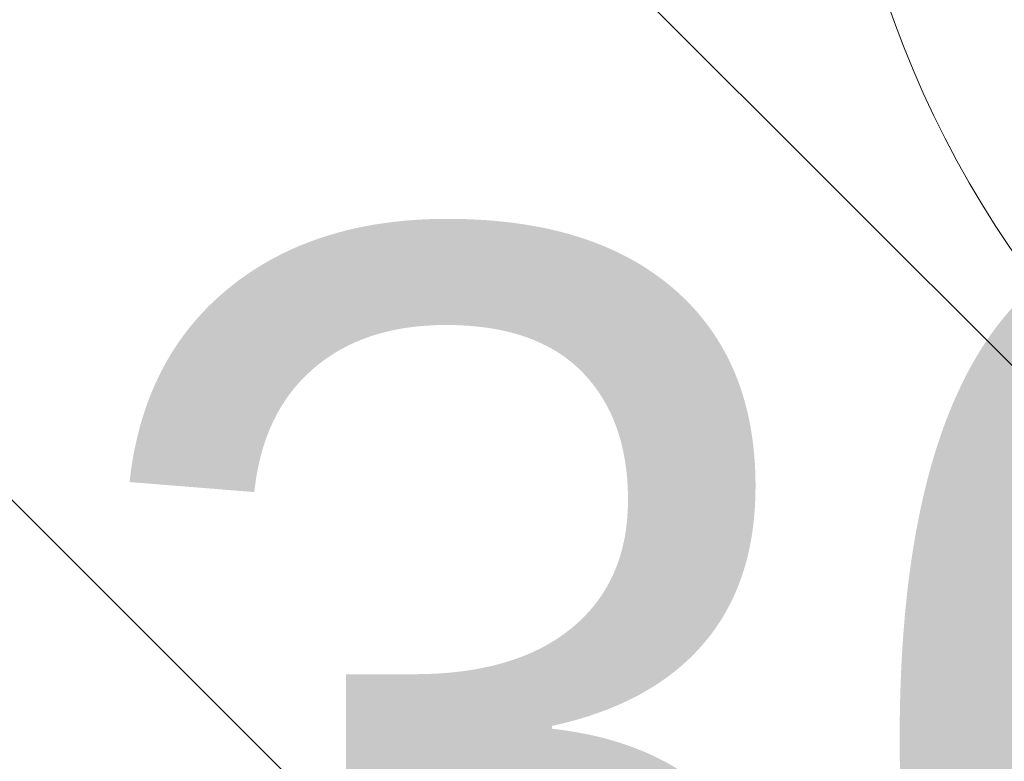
# Model space of a CAD drawing. Header units: metres. Extents: x 179483 to 180084, y 582739 to 582904.
# Tile 80 of 205: x 179765.221 to 179766.39, y 582815.828 to 582816.709. Entities that reach past the tile are written whole.
import ezdxf

# ---------------------------------------------------------------- set-up
doc = ezdxf.new("R2010")
doc.units = ezdxf.units.M
doc.layers.get('0').update_dxf_attribs({"linetype": 'CONTINUOUS', "lineweight": 9})
doc.layers.add('TA - VERDACHT_OBJECT', color=1, linetype='CONTINUOUS', lineweight=18)
doc.layers.add('TA - VRIJGEGEVEN TOT 4M-MV', color=3, linetype='CONTINUOUS', lineweight=18)
doc.styles.get("Standard").update_dxf_attribs({"font": 'arial.ttf'})

# ---------------------------------------------------------------- blocks, each defined once
blk = doc.blocks.new('Object')
at = {"lineweight": 20}
blk.add_circle((0, 0), 1.2358, dxfattribs=at)
at = {"color": 7}
blk.add_attdef('1', (-2.4803, 0.7741), '', height=1.2, dxfattribs=at)

msp = doc.modelspace()

# ---------------------------------------------------------------- hatches: boundary and pattern name
at = {"layer": 'TA - VRIJGEGEVEN TOT 4M-MV'}
h = msp.add_hatch(dxfattribs=at)
h.set_pattern_fill('ANSI31', color=256, scale=0.3, angle=90, style=0)
h.paths.add_polyline_path([(179736.9046, 582819.8328), (179732.6495, 582821.1255), (179729.8142, 582821.5339), (179723.2543, 582822.0152), (179721.5155, 582820.1667), (179722.115, 582819.3332), (179723.6414, 582817.8851), (179731.0262, 582815.827), (179733.221, 582815.6807), (179739.0409, 582815.4546), (179745.8884, 582815.3089), (179750.2592, 582814.7262), (179757.6523, 582813.382), (179757.6635, 582813.4305), (179760.3446, 582813.2541), (179760.589, 582813.2834), (179762.6917, 582813.0997), (179765.0358, 582812.9455), (179770.7591, 582813.0425), (179770.7193, 582813.4675), (179770.4538, 582814.5292), (179770.1154, 582816.2673), (179766.7819, 582817.4077), (179764.4538, 582817.7957), (179761.6407, 582817.8927), (179759.7006, 582817.7957), (179758.3655, 582818.4091), (179751.0073, 582818.9599), (179748.5537, 582819.2427), (179745.829, 582818.0867), (179742.3725, 582819.9551), (179741.8676, 582820.0133)])

# ---------------------------------------------------------------- block references
at = {"layer": 'TA - VERDACHT_OBJECT', "linetype": 'ByBlock'}
msp.add_blockref('Object', (179767.42, 582817.13), dxfattribs=at)
msp.add_blockref('Object', (179766.35, 582814.48), dxfattribs=at).add_auto_attribs({'1': ' 230'})

doc.saveas('drawing.dxf')
